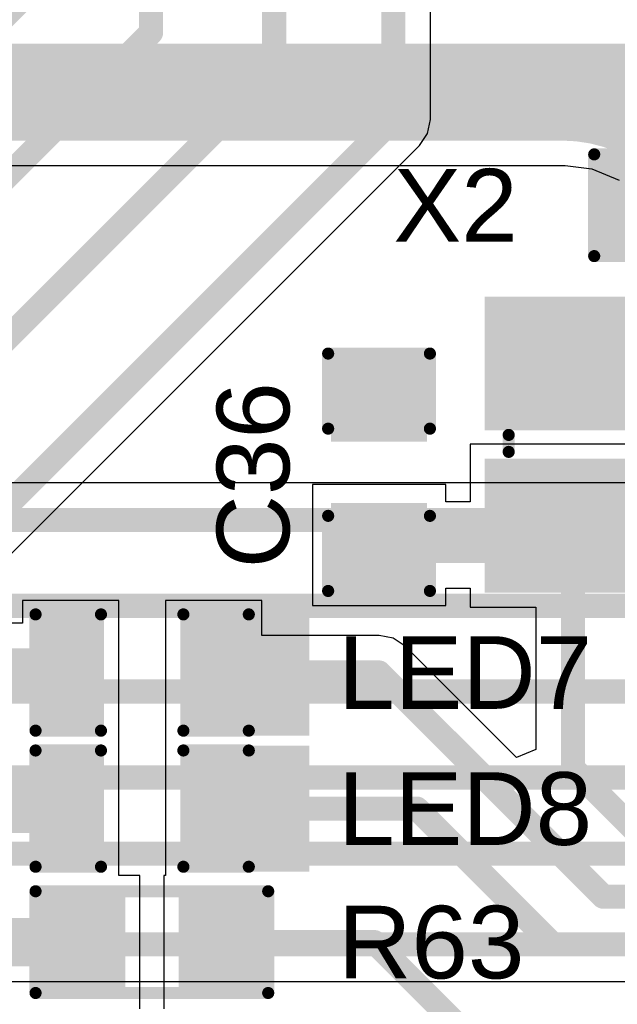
# Model space of a CAD drawing. Header units: inches. Extents: x -0.03 to 9.71, y 0 to 4.44.
# Tile 78 of 118: x 1.76 to 2.01, y 1.91 to 2.32. Entities that reach past the tile are written whole.
import ezdxf

# ---------------------------------------------------------------- set-up
doc = ezdxf.new("R2010")
doc.units = ezdxf.units.IN
doc.header["$MEASUREMENT"] = 0
for name, color, linetype in [('Bottom Layer', 5, 'Continuous'), ('Layer 1', 16, 'Continuous'), ('Layer 2', 76, 'Continuous'), ('Top Layer', 1, 'Continuous'), ('Top Overlay', 2, 'Continuous'), ('Top Paste', 8, 'Continuous'), ('Top Solder', 216, 'Continuous')]:
    doc.layers.add(name, color=color, linetype=linetype)
doc.styles.add('Arial', font='txt', dxfattribs={"height": 0.2})

# ---------------------------------------------------------------- blocks, each defined once
blk = doc.blocks.new('SMD3225_4P_2')
at = {"layer": 'Top Layer'}
for points in [[(-0.07087, 0.05709), (-0.01575, 0.05709), (-0.01575, 0.00984), (-0.07087, 0.00984)], [(0.01575, 0.05709), (0.07087, 0.05709), (0.07087, 0.00984), (0.01575, 0.00984)], [(-0.07087, -0.00984), (-0.01575, -0.00984), (-0.01575, -0.05709), (-0.07087, -0.05709)], [(0.01575, -0.00984), (0.07087, -0.00984), (0.07087, -0.05709), (0.01575, -0.05709)]]:
    blk.add_hatch(color=1, dxfattribs=at).paths.add_polyline_path(points)
at = {"layer": 'Top Paste'}
for points in [[(-0.07087, 0.05709), (-0.01575, 0.05709), (-0.01575, 0.00984), (-0.07087, 0.00984)], [(0.01575, 0.05709), (0.07087, 0.05709), (0.07087, 0.00984), (0.01575, 0.00984)], [(-0.07087, -0.00984), (-0.01575, -0.00984), (-0.01575, -0.05709), (-0.07087, -0.05709)], [(0.01575, -0.00984), (0.07087, -0.00984), (0.07087, -0.05709), (0.01575, -0.05709)]]:
    blk.add_hatch(color=8, dxfattribs=at).paths.add_polyline_path(points)
at = {"layer": 'Top Solder'}
for points in [[(-0.07487, 0.06109), (-0.01175, 0.06109), (-0.01175, 0.00584), (-0.07487, 0.00584)], [(0.01175, 0.06109), (0.07487, 0.06109), (0.07487, 0.00584), (0.01175, 0.00584)], [(-0.07487, -0.00584), (-0.01175, -0.00584), (-0.01175, -0.06109), (-0.07487, -0.06109)], [(0.01175, -0.00584), (0.07487, -0.00584), (0.07487, -0.06109), (0.01175, -0.06109)]]:
    blk.add_hatch(color=216, dxfattribs=at).paths.add_polyline_path(points)
at = {"layer": 'Top Overlay', "const_width": 0.005}
for points in [[(0.007, 0.051), (-0.008, 0.051)], [(-0.065, 0.003), (-0.065, -0.004)], [(0.065, 0.003), (0.065, -0.004)], [(-0.082, -0.028), (-0.082, -0.038)], [(-0.077, -0.033), (-0.082, -0.028)], [(-0.077, -0.033), (-0.082, -0.038)], [(0.007, -0.051), (-0.008, -0.051)]]:
    blk.add_lwpolyline(points, dxfattribs=at)
at = {"layer": 'Top Overlay', "const_width": 0.0025}
for points in [[(-0.00925, 0.051, 1), (-0.00675, 0.051, 1)], [(0.00575, 0.051, 1), (0.00825, 0.051, 1)], [(-0.06625, 0.003, 1), (-0.06375, 0.003, 1)], [(0.06375, 0.003, 1), (0.06625, 0.003, 1)], [(-0.06625, -0.004, 1), (-0.06375, -0.004, 1)], [(0.06375, -0.004, 1), (0.06625, -0.004, 1)], [(-0.08325, -0.028, 1), (-0.08075, -0.028, 1)], [(-0.08325, -0.028, 1), (-0.08075, -0.028, 1)], [(-0.07825, -0.033, 1), (-0.07575, -0.033, 1)], [(-0.07825, -0.033, 1), (-0.07575, -0.033, 1)], [(-0.08325, -0.038, 1), (-0.08075, -0.038, 1)], [(-0.08325, -0.038, 1), (-0.08075, -0.038, 1)], [(-0.00925, -0.051, 1), (-0.00675, -0.051, 1)], [(0.00575, -0.051, 1), (0.00825, -0.051, 1)]]:
    blk.add_lwpolyline(points, format="xyb", close=True, dxfattribs=at)
blk = doc.blocks.new('R___0603_40')
at = {"layer": 'Top Layer'}
for points in [[(-0.015, 0.0175), (-0.015, -0.0175), (-0.045, -0.0175), (-0.045, 0.0175)], [(0.045, 0.0175), (0.045, -0.0175), (0.015, -0.0175), (0.015, 0.0175)]]:
    blk.add_hatch(color=1, dxfattribs=at).paths.add_polyline_path(points)
at = {"layer": 'Top Paste'}
for points in [[(-0.015, 0.0175), (-0.015, -0.0175), (-0.045, -0.0175), (-0.045, 0.0175)], [(0.045, 0.0175), (0.045, -0.0175), (0.015, -0.0175), (0.015, 0.0175)]]:
    blk.add_hatch(color=8, dxfattribs=at).paths.add_polyline_path(points)
at = {"layer": 'Top Solder'}
for points in [[(-0.011, 0.0215), (-0.011, -0.0215), (-0.049, -0.0215), (-0.049, 0.0215)], [(0.049, 0.0215), (0.049, -0.0215), (0.011, -0.0215), (0.011, 0.0215)]]:
    blk.add_hatch(color=216, dxfattribs=at).paths.add_polyline_path(points)
at = {"layer": 'Top Overlay', "const_width": 0.005}
for points in [[(-0.048, 0.021), (0.048, 0.021)], [(-0.048, -0.021), (-0.048, 0.021)], [(0.048, -0.021), (0.048, 0.021)], [(-0.048, -0.021), (0.048, -0.021)]]:
    blk.add_lwpolyline(points, dxfattribs=at)
at = {"layer": 'Top Overlay', "const_width": 0.0025}
for points in [[(-0.04925, 0.021, 1), (-0.04675, 0.021, 1)], [(-0.04925, 0.021, 1), (-0.04675, 0.021, 1)], [(0.04675, 0.021, 1), (0.04925, 0.021, 1)], [(0.04675, 0.021, 1), (0.04925, 0.021, 1)], [(-0.04925, -0.021, 1), (-0.04675, -0.021, 1)], [(-0.04925, -0.021, 1), (-0.04675, -0.021, 1)], [(0.04675, -0.021, 1), (0.04925, -0.021, 1)], [(0.04675, -0.021, 1), (0.04925, -0.021, 1)]]:
    blk.add_lwpolyline(points, format="xyb", close=True, dxfattribs=at)
blk = doc.blocks.new('LED_0603_95')
at = {"layer": 'Top Layer'}
for points in [[(-0.03937, 0.01969), (-0.01969, 0.01969), (-0.01969, -0.01969), (-0.03937, -0.01969)], [(0.01969, 0.01969), (0.03937, 0.01969), (0.03937, -0.01969), (0.01969, -0.01969)]]:
    blk.add_hatch(color=1, dxfattribs=at).paths.add_polyline_path(points)
at = {"layer": 'Top Overlay'}
blk.add_hatch(color=2, dxfattribs=at).paths.add_polyline_path([(0.044, -0.026), (0.069, -0.026), (0.069, 0.026), (0.044, 0.026)])
at = {"layer": 'Top Paste'}
for points in [[(-0.03937, 0.01969), (-0.01969, 0.01969), (-0.01969, -0.01969), (-0.03937, -0.01969)], [(0.01969, 0.01969), (0.03937, 0.01969), (0.03937, -0.01969), (0.01969, -0.01969)]]:
    blk.add_hatch(color=8, dxfattribs=at).paths.add_polyline_path(points)
at = {"layer": 'Top Solder'}
for points in [[(-0.04337, 0.02369), (-0.01569, 0.02369), (-0.01569, -0.02369), (-0.04337, -0.02369)], [(0.01569, 0.02369), (0.04337, 0.02369), (0.04337, -0.02369), (0.01569, -0.02369)]]:
    blk.add_hatch(color=216, dxfattribs=at).paths.add_polyline_path(points)
at = {"layer": 'Top Overlay', "const_width": 0.005}
for points in [[(-0.044, 0.024), (-0.017, 0.024)], [(-0.044, -0.024), (-0.044, 0.024)], [(0.017, 0.024), (0.044, 0.024)], [(0.044, -0.024), (0.044, 0.024)], [(-0.044, -0.024), (-0.017, -0.024)], [(0.017, -0.024), (0.044, -0.024)]]:
    blk.add_lwpolyline(points, dxfattribs=at)
at = {"layer": 'Top Overlay', "const_width": 0.0025}
for points in [[(-0.04525, 0.024, 1), (-0.04275, 0.024, 1)], [(-0.04525, 0.024, 1), (-0.04275, 0.024, 1)], [(-0.01825, 0.024, 1), (-0.01575, 0.024, 1)], [(0.01575, 0.024, 1), (0.01825, 0.024, 1)], [(0.04275, 0.024, 1), (0.04525, 0.024, 1)], [(0.04275, 0.024, 1), (0.04525, 0.024, 1)], [(-0.04525, -0.024, 1), (-0.04275, -0.024, 1)], [(-0.04525, -0.024, 1), (-0.04275, -0.024, 1)], [(-0.01825, -0.024, 1), (-0.01575, -0.024, 1)], [(0.01575, -0.024, 1), (0.01825, -0.024, 1)], [(0.04275, -0.024, 1), (0.04525, -0.024, 1)], [(0.04275, -0.024, 1), (0.04525, -0.024, 1)]]:
    blk.add_lwpolyline(points, format="xyb", close=True, dxfattribs=at)
blk = doc.blocks.new('LED_0603_96')
at = {"layer": 'Top Layer'}
for points in [[(-0.03937, 0.01969), (-0.01969, 0.01969), (-0.01969, -0.01969), (-0.03937, -0.01969)], [(0.01969, 0.01969), (0.03937, 0.01969), (0.03937, -0.01969), (0.01969, -0.01969)]]:
    blk.add_hatch(color=1, dxfattribs=at).paths.add_polyline_path(points)
at = {"layer": 'Top Overlay'}
blk.add_hatch(color=2, dxfattribs=at).paths.add_polyline_path([(0.044, -0.026), (0.069, -0.026), (0.069, 0.026), (0.044, 0.026)])
at = {"layer": 'Top Paste'}
for points in [[(-0.03937, 0.01969), (-0.01969, 0.01969), (-0.01969, -0.01969), (-0.03937, -0.01969)], [(0.01969, 0.01969), (0.03937, 0.01969), (0.03937, -0.01969), (0.01969, -0.01969)]]:
    blk.add_hatch(color=8, dxfattribs=at).paths.add_polyline_path(points)
at = {"layer": 'Top Solder'}
for points in [[(-0.04337, 0.02369), (-0.01569, 0.02369), (-0.01569, -0.02369), (-0.04337, -0.02369)], [(0.01569, 0.02369), (0.04337, 0.02369), (0.04337, -0.02369), (0.01569, -0.02369)]]:
    blk.add_hatch(color=216, dxfattribs=at).paths.add_polyline_path(points)
at = {"layer": 'Top Overlay', "const_width": 0.005}
for points in [[(-0.044, 0.024), (-0.017, 0.024)], [(-0.044, -0.024), (-0.044, 0.024)], [(0.017, 0.024), (0.044, 0.024)], [(0.044, -0.024), (0.044, 0.024)], [(-0.044, -0.024), (-0.017, -0.024)], [(0.017, -0.024), (0.044, -0.024)]]:
    blk.add_lwpolyline(points, dxfattribs=at)
at = {"layer": 'Top Overlay', "const_width": 0.0025}
for points in [[(-0.04525, 0.024, 1), (-0.04275, 0.024, 1)], [(-0.04525, 0.024, 1), (-0.04275, 0.024, 1)], [(-0.01825, 0.024, 1), (-0.01575, 0.024, 1)], [(0.01575, 0.024, 1), (0.01825, 0.024, 1)], [(0.04275, 0.024, 1), (0.04525, 0.024, 1)], [(0.04275, 0.024, 1), (0.04525, 0.024, 1)], [(-0.04525, -0.024, 1), (-0.04275, -0.024, 1)], [(-0.04525, -0.024, 1), (-0.04275, -0.024, 1)], [(-0.01825, -0.024, 1), (-0.01575, -0.024, 1)], [(0.01575, -0.024, 1), (0.01825, -0.024, 1)], [(0.04275, -0.024, 1), (0.04525, -0.024, 1)], [(0.04275, -0.024, 1), (0.04525, -0.024, 1)]]:
    blk.add_lwpolyline(points, format="xyb", close=True, dxfattribs=at)
blk = doc.blocks.new('C___0603_161')
at = {"layer": 'Top Layer'}
for points in [[(-0.015, 0.0175), (-0.015, -0.0175), (-0.045, -0.0175), (-0.045, 0.0175)], [(0.045, 0.0175), (0.045, -0.0175), (0.015, -0.0175), (0.015, 0.0175)]]:
    blk.add_hatch(color=1, dxfattribs=at).paths.add_polyline_path(points)
at = {"layer": 'Top Paste'}
for points in [[(-0.015, 0.0175), (-0.015, -0.0175), (-0.045, -0.0175), (-0.045, 0.0175)], [(0.045, 0.0175), (0.045, -0.0175), (0.015, -0.0175), (0.015, 0.0175)]]:
    blk.add_hatch(color=8, dxfattribs=at).paths.add_polyline_path(points)
at = {"layer": 'Top Solder'}
for points in [[(-0.01264, 0.01986), (-0.01264, -0.01986), (-0.04736, -0.01986), (-0.04736, 0.01986)], [(0.04736, 0.01986), (0.04736, -0.01986), (0.01264, -0.01986), (0.01264, 0.01986)]]:
    blk.add_hatch(color=216, dxfattribs=at).paths.add_polyline_path(points)
at = {"layer": 'Top Overlay', "const_width": 0.005}
for points in [[(-0.049, 0.021), (-0.018, 0.021)], [(-0.049, -0.021), (-0.049, 0.021)], [(0.018, 0.021), (0.049, 0.021)], [(0.049, -0.021), (0.049, 0.021)], [(-0.049, -0.021), (-0.018, -0.021)], [(0.018, -0.021), (0.049, -0.021)]]:
    blk.add_lwpolyline(points, dxfattribs=at)
at = {"layer": 'Top Overlay', "const_width": 0.0025}
for points in [[(-0.05025, 0.021, 1), (-0.04775, 0.021, 1)], [(-0.05025, 0.021, 1), (-0.04775, 0.021, 1)], [(-0.01925, 0.021, 1), (-0.01675, 0.021, 1)], [(0.01675, 0.021, 1), (0.01925, 0.021, 1)], [(0.04775, 0.021, 1), (0.05025, 0.021, 1)], [(0.04775, 0.021, 1), (0.05025, 0.021, 1)], [(-0.05025, -0.021, 1), (-0.04775, -0.021, 1)], [(-0.05025, -0.021, 1), (-0.04775, -0.021, 1)], [(-0.01925, -0.021, 1), (-0.01675, -0.021, 1)], [(0.01675, -0.021, 1), (0.01925, -0.021, 1)], [(0.04775, -0.021, 1), (0.05025, -0.021, 1)], [(0.04775, -0.021, 1), (0.05025, -0.021, 1)]]:
    blk.add_lwpolyline(points, format="xyb", close=True, dxfattribs=at)
blk = doc.blocks.new('C___0603_162')
at = {"layer": 'Top Layer'}
for points in [[(-0.015, 0.0175), (-0.015, -0.0175), (-0.045, -0.0175), (-0.045, 0.0175)], [(0.045, 0.0175), (0.045, -0.0175), (0.015, -0.0175), (0.015, 0.0175)]]:
    blk.add_hatch(color=1, dxfattribs=at).paths.add_polyline_path(points)
at = {"layer": 'Top Paste'}
for points in [[(-0.015, 0.0175), (-0.015, -0.0175), (-0.045, -0.0175), (-0.045, 0.0175)], [(0.045, 0.0175), (0.045, -0.0175), (0.015, -0.0175), (0.015, 0.0175)]]:
    blk.add_hatch(color=8, dxfattribs=at).paths.add_polyline_path(points)
at = {"layer": 'Top Solder'}
for points in [[(-0.01264, 0.01986), (-0.01264, -0.01986), (-0.04736, -0.01986), (-0.04736, 0.01986)], [(0.04736, 0.01986), (0.04736, -0.01986), (0.01264, -0.01986), (0.01264, 0.01986)]]:
    blk.add_hatch(color=216, dxfattribs=at).paths.add_polyline_path(points)
at = {"layer": 'Top Overlay', "const_width": 0.005}
for points in [[(-0.018, 0.021), (-0.049, 0.021)], [(-0.049, -0.021), (-0.049, 0.021)], [(0.049, 0.021), (0.018, 0.021)], [(0.049, -0.021), (0.049, 0.021)], [(-0.018, -0.021), (-0.049, -0.021)], [(0.049, -0.021), (0.018, -0.021)]]:
    blk.add_lwpolyline(points, dxfattribs=at)
at = {"layer": 'Top Overlay', "const_width": 0.0025}
for points in [[(-0.05025, 0.021, 1), (-0.04775, 0.021, 1)], [(-0.05025, 0.021, 1), (-0.04775, 0.021, 1)], [(-0.01925, 0.021, 1), (-0.01675, 0.021, 1)], [(0.01675, 0.021, 1), (0.01925, 0.021, 1)], [(0.04775, 0.021, 1), (0.05025, 0.021, 1)], [(0.04775, 0.021, 1), (0.05025, 0.021, 1)], [(-0.05025, -0.021, 1), (-0.04775, -0.021, 1)], [(-0.05025, -0.021, 1), (-0.04775, -0.021, 1)], [(-0.01925, -0.021, 1), (-0.01675, -0.021, 1)], [(0.01675, -0.021, 1), (0.01925, -0.021, 1)], [(0.04775, -0.021, 1), (0.05025, -0.021, 1)], [(0.04775, -0.021, 1), (0.05025, -0.021, 1)]]:
    blk.add_lwpolyline(points, format="xyb", close=True, dxfattribs=at)

msp = doc.modelspace()

# ---------------------------------------------------------------- linework, layer by layer
at = {"layer": 'Bottom Layer'}
for p, q in [((2.33405, 2.12947), (1.42894, 2.12947)), ((1.59035, 1.92368), (2.49619, 1.92368))]:
    msp.add_line(p, q, dxfattribs=at)
at = {"layer": 'Bottom Layer', "const_width": 0.01}
for points in [[(1.41339, 2.11417), (2.34961, 2.11417)], [(1.44488, 2.07874), (2.3811, 2.07874)], [(1.47638, 2.04331), (2.4126, 2.04331)], [(1.50787, 2.00787), (2.44409, 2.00787)], [(1.54331, 1.97638), (2.47953, 1.97638)], [(1.5748, 1.93898), (3.71102, 1.93898)]]:
    msp.add_lwpolyline(points, dxfattribs=at)
at = {"layer": 'Layer 1'}
for p, q in [((1.93065, 2.27953), (1.93065, 2.34801)), ((1.92948, 2.27368), (1.93065, 2.27953)), ((1.92617, 2.26871), (1.92948, 2.27368)), ((1.59661, 1.93916), (1.92617, 2.26871))]:
    msp.add_line(p, q, dxfattribs=at)
at = {"layer": 'Layer 1', "const_width": 0.01}
for points in [[(1.86614, 2.29921), (1.86614, 2.44173)], [(1.81535, 2.31535), (1.81535, 2.39095)], [(1.91535, 2.27953), (1.91535, 2.39095)], [(1.47638, 2.04331), (1.76655, 2.33348)], [(1.50787, 2.00787), (1.81535, 2.31535)], [(1.54331, 1.97638), (1.86614, 2.29921)], [(1.5748, 1.93898), (1.91535, 2.27953)]]:
    msp.add_lwpolyline(points, dxfattribs=at)
at = {"layer": 'Layer 1', "const_width": 0.005}
for points in [[(1.81285, 2.31535, 1), (1.81785, 2.31535, 1)], [(1.81285, 2.31535, 1), (1.81785, 2.31535, 1)], [(1.86364, 2.29921, 1), (1.86864, 2.29921, 1)], [(1.86364, 2.29921, 1), (1.86864, 2.29921, 1)], [(1.91285, 2.27953, 1), (1.91785, 2.27953, 1)], [(1.91285, 2.27953, 1), (1.91785, 2.27953, 1)]]:
    msp.add_lwpolyline(points, format="xyb", close=True, dxfattribs=at)
at = {"layer": 'Layer 2'}
for p, q in [((0.91714, 2.26053), (1.98627, 2.26053)), ((1.98627, 2.26053), (1.99722, 2.25908)), ((1.99722, 2.25908), (2.00857, 2.25438))]:
    msp.add_line(p, q, dxfattribs=at)
at = {"layer": 'Layer 2', "const_width": 0.04}
for points in [[(0.91714, 2.29078), (1.98522, 2.29078)], [(1.98522, 2.29078), (2.13919, 2.29078)]]:
    msp.add_lwpolyline(points, dxfattribs=at)
for points in [[(1.98504, 2.29078, -0.000569), (1.98522, 2.29078)], [(1.98522, 2.29078, -0.41288), (2.0622, 2.21379)]]:
    msp.add_lwpolyline(points, format="xyb", dxfattribs=at)
at = {"layer": 'Layer 2', "const_width": 0.02}
for points in [[(1.97504, 2.29078, 1), (1.99504, 2.29078, 1)], [(1.97522, 2.29078, 1), (1.99522, 2.29078, 1)], [(1.97522, 2.29078, 1), (1.99522, 2.29078, 1)], [(1.97522, 2.29078, 1), (1.99522, 2.29078, 1)], [(1.97522, 2.29078, 1), (1.99522, 2.29078, 1)]]:
    msp.add_lwpolyline(points, format="xyb", close=True, dxfattribs=at)
at = {"layer": 'Top Layer'}
for p, q in [((2.01353, 2.14543), (1.94709, 2.14543)), ((1.94709, 2.14543), (1.94709, 2.1217)), ((1.93695, 2.12886), (1.88195, 2.12886)), ((1.88195, 2.12886), (1.88195, 2.07886)), ((1.93695, 2.1217), (1.93695, 2.12886)), ((1.94709, 2.1217), (1.93695, 2.1217)), ((1.93695, 2.07886), (1.93695, 2.08602)), ((1.93695, 2.08602), (1.94709, 2.08602)), ((1.94709, 2.08602), (1.94709, 2.07819)), ((1.80202, 2.08087), (1.76234, 2.08087)), ((1.76234, 2.08087), (1.76234, 2.07157)), ((1.80202, 2.0215), (1.80202, 2.08087)), ((1.86108, 2.08087), (1.82139, 2.08087)), ((1.82139, 2.08087), (1.82139, 2.0215)), ((1.86108, 2.06648), (1.86108, 2.08087)), ((1.88195, 2.07886), (1.93695, 2.07886)), ((1.94709, 2.07819), (1.97422, 2.07819)), ((1.97422, 2.07819), (1.97422, 2.01935)), ((1.76234, 2.07157), (1.7486, 2.07157)), ((1.90945, 2.06648), (1.86108, 2.06648)), ((1.9153, 2.06531), (1.90945, 2.06648)), ((1.92026, 2.062), (1.9153, 2.06531)), ((1.96622, 2.01604), (1.92026, 2.062)), ((1.80202, 1.96738), (1.80202, 2.0215)), ((1.82139, 2.0215), (1.82139, 1.96738)), ((1.97422, 2.01935), (1.96622, 2.01604)), ((1.81071, 1.96738), (1.80202, 1.96738)), ((1.81071, 1.91238), (1.81071, 1.96738)), ((1.82139, 1.96738), (1.82071, 1.96738)), ((1.82071, 1.96738), (1.82071, 1.91238))]:
    msp.add_line(p, q, dxfattribs=at)
for points, const_width in [([(1.97591, 2.10386), (1.98386, 2.11181)], 0.01), ([(1.98465, 2.1126), (1.98951, 2.10773)], 0.01), ([(1.90945, 2.10386), (1.97591, 2.10386)], 0.015), ([(1.98951, 2.01159), (1.98951, 2.10773)], 0.01), ([(1.7236, 2.05118), (1.78032, 2.05118)], 0.02), ([(1.84124, 2.05118), (1.90945, 2.05118)], 0.01), ([(1.90945, 2.05118), (2.00197, 1.95866)], 0.01), ([(1.98951, 2.01159), (2.01656, 1.98455)], 0.01), ([(1.7236, 1.995), (1.78004, 1.995)], 0.02), ([(1.84124, 1.995), (1.92504, 1.995)], 0.01), ([(1.92504, 1.995), (1.98106, 1.93898)], 0.01), ([(2.00197, 1.95866), (2.04941, 1.95866)], 0.01), ([(1.72872, 1.93988), (1.78224, 1.93988)], 0.02), ([(1.84382, 1.93988), (1.90751, 1.93988)], 0.01), ([(1.90751, 1.93988), (1.96747, 1.87992)], 0.01), ([(1.98106, 1.93898), (2.04941, 1.93898)], 0.01)]:
    msp.add_lwpolyline(points, dxfattribs=dict(at, const_width=const_width))
for points, const_width in [([(1.98136, 2.11181, 1), (1.98636, 2.11181, 1)], 0.005), ([(1.98215, 2.1126, 1), (1.98715, 2.1126, 1)], 0.005), ([(1.9057, 2.10386, 1), (1.9132, 2.10386, 1)], 0.0075), ([(1.97216, 2.10386, 1), (1.97966, 2.10386, 1)], 0.0075), ([(1.98701, 2.10773, 1), (1.99201, 2.10773, 1)], 0.005), ([(1.98701, 2.10773, 1), (1.99201, 2.10773, 1)], 0.005), ([(1.97341, 2.10386, 1), (1.97841, 2.10386, 1)], 0.005), ([(1.77532, 2.05118, 1), (1.78532, 2.05118, 1)], 0.01), ([(1.83874, 2.05118, 1), (1.84374, 2.05118, 1)], 0.005), ([(1.90695, 2.05118, 1), (1.91195, 2.05118, 1)], 0.005), ([(1.90695, 2.05118, 1), (1.91195, 2.05118, 1)], 0.005), ([(1.98701, 2.01159, 1), (1.99201, 2.01159, 1)], 0.005), ([(1.98701, 2.01159, 1), (1.99201, 2.01159, 1)], 0.005), ([(1.77504, 1.995, 1), (1.78504, 1.995, 1)], 0.01), ([(1.83874, 1.995, 1), (1.84374, 1.995, 1)], 0.005), ([(1.92254, 1.995, 1), (1.92754, 1.995, 1)], 0.005), ([(1.92254, 1.995, 1), (1.92754, 1.995, 1)], 0.005), ([(1.99947, 1.95866, 1), (2.00447, 1.95866, 1)], 0.005), ([(1.99947, 1.95866, 1), (2.00447, 1.95866, 1)], 0.005), ([(1.77724, 1.93988, 1), (1.78724, 1.93988, 1)], 0.01), ([(1.84132, 1.93988, 1), (1.84632, 1.93988, 1)], 0.005), ([(1.90501, 1.93988, 1), (1.91001, 1.93988, 1)], 0.005), ([(1.90501, 1.93988, 1), (1.91001, 1.93988, 1)], 0.005), ([(1.97856, 1.93898, 1), (1.98356, 1.93898, 1)], 0.005), ([(1.97856, 1.93898, 1), (1.98356, 1.93898, 1)], 0.005)]:
    msp.add_lwpolyline(points, format="xyb", close=True, dxfattribs=dict(at, const_width=const_width))

# ---------------------------------------------------------------- block references
for name, p in [('C___0603_161', (2.04724, 2.2441)), ('LED_0603_96', (1.81171, 2.05118)), ('LED_0603_95', (1.81171, 1.995)), ('R___0603_40', (1.81571, 1.93988))]:
    msp.add_blockref(name, p)
for name, p, rotation in [('SMD3225_4P_2', (2.02795, 2.14528), 180), ('C___0603_162', (1.90945, 2.13386), 270)]:
    msp.add_blockref(name, p, dxfattribs=dict(rotation=rotation))

# ---------------------------------------------------------------- texts
at = {"layer": 'Top Overlay', "style": 'Arial'}
for s, p in [('X2', (1.91542, 2.2291)), ('LED7', (1.89256, 2.03619)), ('LED8', (1.89256, 1.98001)), ('R63', (1.89256, 1.92489))]:
    msp.add_text(s, height=0.03, dxfattribs=at).set_placement(p)
msp.add_text('C36', height=0.03, rotation=90, dxfattribs=at).set_placement((1.87246, 2.09418))

doc.saveas('drawing.dxf')
